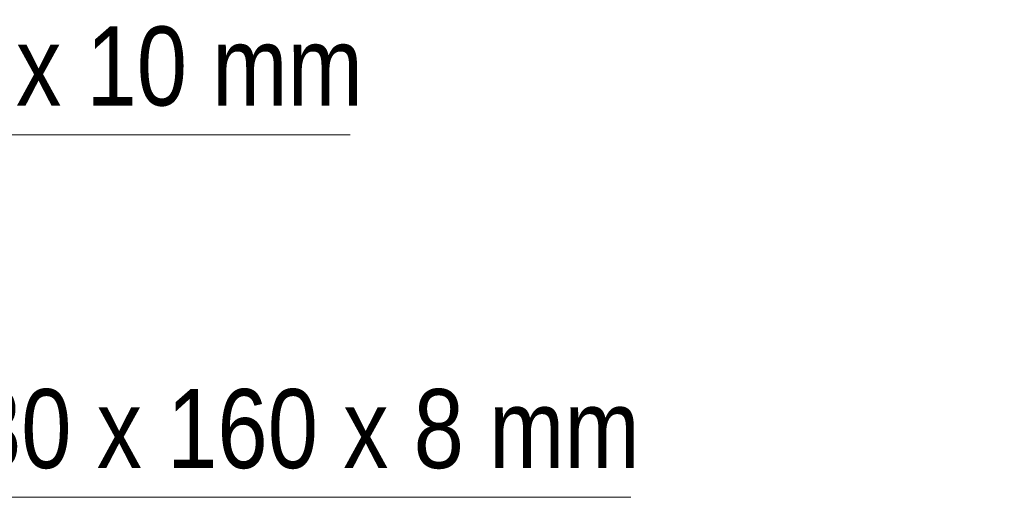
# Model space of a CAD drawing. Header units: millimetres. Extents: x 0 to 96, y -6 to 70.6.
# Tile 134 of 138: x 62.7 to 64.7, y 51.4 to 52.3. Entities that reach past the tile are written whole.
import ezdxf

# ---------------------------------------------------------------- set-up
doc = ezdxf.new("R2010")
doc.units = ezdxf.units.MM
doc.styles.add('Arial Narrow', font='ARIALN.TTF')

msp = doc.modelspace()

# ---------------------------------------------------------------- linework, layer by layer
at = {"color": 5, "linetype": 'Continuous', "lineweight": 18}
for p, q in [((60.3250095, 52.1076355), (63.367382, 52.1076355)), ((60.3250095, 51.384816), (63.9266489, 51.384816))]:
    msp.add_line(p, q, dxfattribs=at)

# ---------------------------------------------------------------- texts
at = {"color": 2, "lineweight": 35, "style": 'Arial Narrow'}
for s, p in [('Stirnplatte U 240 - 370 x 160 x 10 mm', (60.3539354, 52.1658083)), ('mit 5 Bohrungen für M 12', (60.3539354, 51.8823083)), ('Kontaktplatte an IPE 330 - 330 x 160 x 8 mm', (60.3539354, 51.4429887))]:
    msp.add_text(s, height=0.1575, dxfattribs=at).set_placement(p)

doc.saveas('drawing.dxf')
